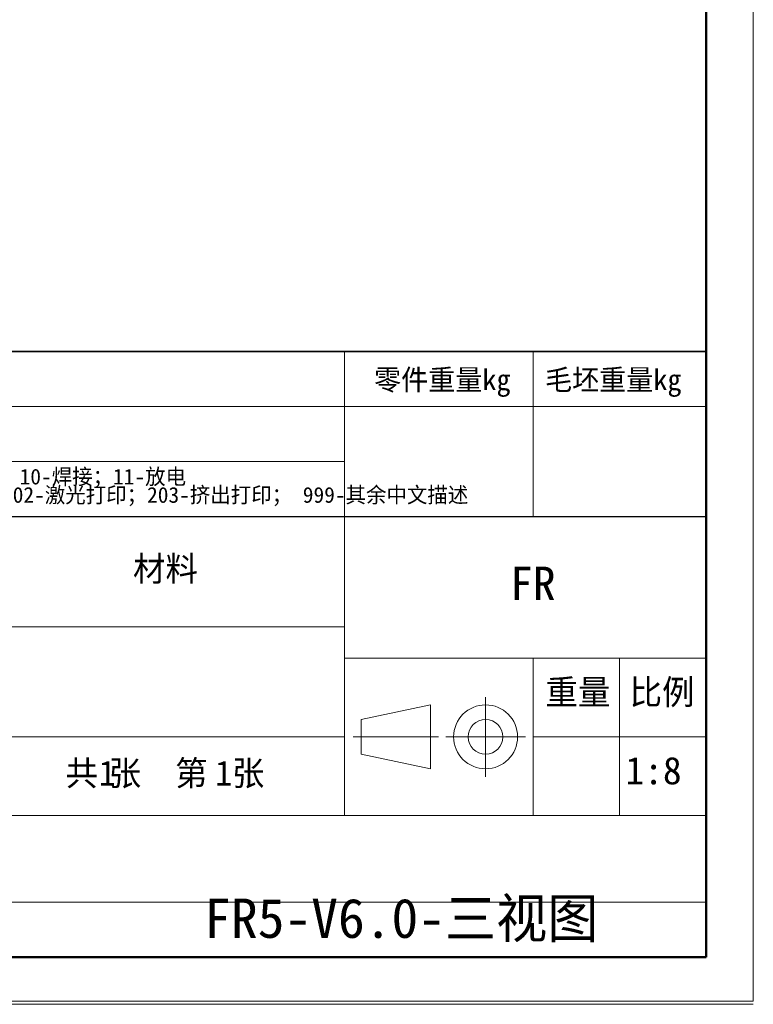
# Model space of a CAD drawing. Header units: millimetres. Extents: x 0 to 3360, y 0 to 2379.
# Tile 11 of 21: x 2614 to 3360, y 0 to 1001. Entities that reach past the tile are written whole.
import ezdxf

# ---------------------------------------------------------------- set-up
doc = ezdxf.new("R2010")
doc.units = ezdxf.units.MM
doc.header["$LTSCALE"] = 8
doc.linetypes.add('CENTERX2', pattern=[20.32, 12.7, -2.54, 2.54, -2.54])
doc.layers.get('0').update_dxf_attribs({"lineweight": 18})
doc.layers.add('细线层', color=7, linetype='Continuous', lineweight=25)
doc.styles.add('SLDTEXTSTYLE0', font='txt')
doc.styles.add('SLDTEXTSTYLE1', font='txt')
doc.styles.add('SLDTEXTSTYLE2', font='txt')

# ---------------------------------------------------------------- blocks, each defined once
blk = doc.blocks.new('SW_NOTE_0')
at = {"color": 0, "linetype": 'Continuous', "lineweight": 0, "char_height": 25.4, "attachment_point": 2}
for s, insert, width, style in [('共', (17.5, 32.7), 66.977, 'SLDTEXTSTYLE0'), ('1', (43.4, 32.7), 20.717, 'SLDTEXTSTYLE1'), ('张  第', (95.2, 32.7), 208.592, 'SLDTEXTSTYLE0'), ('1', (161.9, 32.7), 20.717, 'SLDTEXTSTYLE1'), ('张', (186.8, 32.7), 64.99, 'SLDTEXTSTYLE0')]:
    blk.add_mtext(s, dxfattribs=dict(at, insert=insert, width=width, style=style))
blk = doc.blocks.new('SW_NOTE_1')
at = {"color": 0, "linetype": 'Continuous', "lineweight": 0, "char_height": 16, "attachment_point": 1, "style": 'SLDTEXTSTYLE2'}
for s, insert, width in [('1-车；2-铣；3-磨；4-钻；5-镗；6-线切割；7-热处理；8-表面处理；9-铸造；10-焊接；11-放电', (0, 18.6), 1960.045), ('101-激光切；102-数控冲；103-数控折弯；104-擀弧；105-铆接；201-注塑；202-激光打印；203-挤出打印； 999-其余中文描述', (0, 0), 2578.771)]:
    blk.add_mtext(s, dxfattribs=dict(at, insert=insert, width=width))

msp = doc.modelspace()

# ---------------------------------------------------------------- linework, layer by layer
at = {"color": 7, "linetype": 'Continuous', "lineweight": 18}
for p, q in [((3359.944, 2379.173), (3359.944, 3.173)), ((2943.967, 607.916), (2943.967, 663.916)), ((3135.967, 607.916), (3135.967, 663.916)), ((1871.967, 607.916), (3311.967, 607.916)), ((2943.967, 495.916), (2943.967, 607.916)), ((3135.967, 495.916), (3135.967, 607.916)), ((2943.967, 551.916), (1871.967, 551.916)), ((2943.967, 495.916), (2943.967, 191.916)), ((2591.967, 383.916), (2943.967, 383.916)), ((3311.967, 351.916), (2943.967, 351.916)), ((3135.967, 351.916), (3135.967, 191.916)), ((3223.967, 351.916), (3223.967, 191.916)), ((2960.96, 289.586), (3031.606, 304.432)), ((3031.606, 304.432), (3031.606, 239.399)), ((2960.96, 289.586), (2960.96, 254.245)), ((2943.967, 271.916), (1871.967, 271.916)), ((3135.967, 271.916), (3311.967, 271.916)), ((2960.96, 254.245), (3031.606, 239.399)), ((2943.967, 191.916), (2591.967, 191.916)), ((3311.967, 191.916), (2943.967, 191.916)), ((-0.004, 3.173), (3359.944, 3.173)), ((1679.967, -0.084), (3359.967, -0.084))]:
    msp.add_line(p, q, dxfattribs=at)
at = {"color": 7, "linetype": 'Continuous', "lineweight": 50}
for p, q in [((3311.967, 47.916), (3311.967, 2327.916)), ((191.967, 47.916), (3311.967, 47.916)), ((1871.967, 47.916), (3311.967, 47.916))]:
    msp.add_line(p, q, dxfattribs=at)
at = {"color": 7, "linetype": 'Continuous', "lineweight": 35}
for p, q in [((1871.967, 663.916), (3311.967, 663.916)), ((3311.967, 495.916), (3311.967, 47.916)), ((3311.967, 47.916), (1871.967, 47.916))]:
    msp.add_line(p, q, dxfattribs=at)
at = {"color": 7, "linetype": 'Continuous', "lineweight": 25}
msp.add_line((1871.967, 495.916), (3311.967, 495.916), dxfattribs=at)
at = {"color": 7, "linetype": 'CENTERX2', "lineweight": 18}
for p, q in [((3087.627, 231.399), (3087.627, 312.432)), ((2952.96, 271.916), (3039.606, 271.916)), ((3047.111, 271.916), (3128.143, 271.916))]:
    msp.add_line(p, q, dxfattribs=at)
at = {"color": 7, "linetype": 'Continuous', "lineweight": 18}
for radius in [32.516, 17.67]:
    msp.add_circle((3087.627, 271.916), radius, dxfattribs=at)
at = {"layer": '细线层', "color": 7, "lineweight": 18}
msp.add_line((2591.967, 103.916), (3311.967, 103.916), dxfattribs=at)

# ---------------------------------------------------------------- block references
at = {"color": 7, "linetype": 'Continuous', "lineweight": 0}
for name, p in [('SW_NOTE_1', (1876.907, 525.96)), ('SW_NOTE_0', (2659.345, 215.038))]:
    msp.add_blockref(name, p, dxfattribs=at)

# ---------------------------------------------------------------- texts
at = {"color": 7, "linetype": 'Continuous', "lineweight": 0, "attachment_point": 2}
for s, insert, char_height, width, style in [('零件重量kg', (3043.641, 645.654), 21.1667, 298.22533, 'SLDTEXTSTYLE0'), ('毛坯重量kg', (3217.53, 645.654), 21.1667, 298.22533, 'SLDTEXTSTYLE0'), ('材料', (2762.004, 455.676), 25.4, 139.91285, 'SLDTEXTSTYLE0'), ('FR', (3135.75, 445.046), 33.8667, 92.70764, 'SLDTEXTSTYLE1'), ('重量', (3181.568, 330.166), 25.4, 139.34525, 'SLDTEXTSTYLE0'), ('比例', (3267.173, 330.166), 25.4, 128.56089, 'SLDTEXTSTYLE0'), ('1:8', (3258.498, 251.588), 28, 106.36872, 'SLDTEXTSTYLE1'), ('FR5-V6.0-三视图', (3001.885, 107.461), 40, 845.58659, 'SLDTEXTSTYLE0')]:
    msp.add_mtext(s, dxfattribs=dict(at, insert=insert, char_height=char_height, width=width, style=style))

doc.saveas('drawing.dxf')
